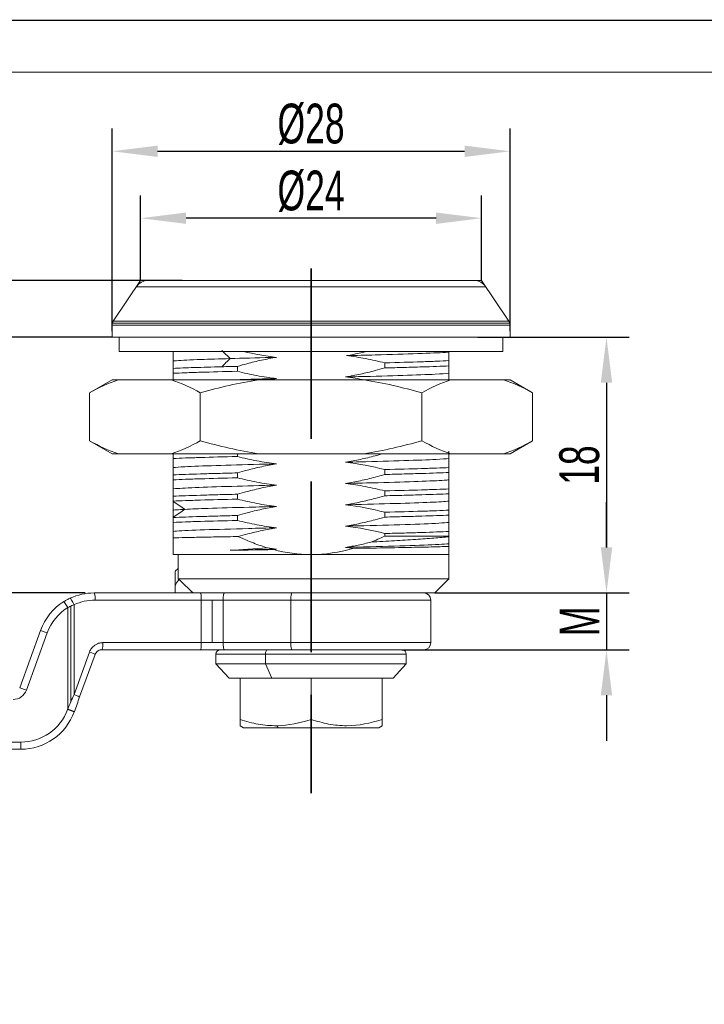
# Model space of a CAD drawing. Header units: inches. Extents: x 155664 to 155881, y 131463 to 131616.
# Tile 3 of 5: x 155719 to 155767, y 131547 to 131616. Entities that reach past the tile are written whole.
import ezdxf

# ---------------------------------------------------------------- set-up
doc = ezdxf.new("R2010")
doc.units = ezdxf.units.IN
doc.linetypes.add('ACAD_ISO02W100', pattern=[15, 12, -3])
for name, color, linetype, lineweight in [('1', 7, 'Continuous', 18), ('实线层', 7, 'Continuous', 25), ('尺寸线层', 3, 'Continuous', 18), ('粗实线层', 7, 'Continuous', 35)]:
    doc.layers.add(name, color=color, linetype=linetype, lineweight=lineweight)
doc.styles.add('标准', font='txt', dxfattribs={"width": 0.667})
doc.dimstyles.new('对齐', dxfattribs={"dimtxt": 3, "dimasz": 2.5, "dimexe": 1.25, "dimexo": 0.625, "dimtad": 1, "dimdsep": 46, "dimtxsty": '标准', "dimcen": 2.5, "dimclrd": 3, "dimclre": 3, "dimclrt": 3, "dimadec": 0, "dimazin": 0, "dimtfac": 1, "dimtmove": 0, "dimatfit": 3, "dimfxl": 1, "dimarcsym": 0})
doc.dimstyles.new('标准', dxfattribs={"dimscale": 0.8, "dimtxt": 3.5, "dimasz": 4, "dimexe": 2, "dimexo": 0, "dimtad": 1, "dimdec": 1, "dimdsep": 46, "dimtxsty": '标准', "dimblk": '_CAXARROW', "dimcen": 0, "dimdle": 8, "dimazin": 2, "dimtfac": 0.707107, "dimtmove": 0, "dimatfit": 3, "dimfxl": 1, "dimtolj": 1, "dimarcsym": 1})

# ---------------------------------------------------------------- blocks, each defined once
blk = doc.blocks.new('_CAXARROW')
blk.add_hatch(color=0).paths.add_polyline_path([(0, 0), (-1, 0.125), (-1, -0.125)], flags=0)
blk = doc.blocks.new('*D20')
at = {"layer": 'Defpoints', "color": 0, "transparency": 16777216}
for p in [(155715.92, 131576.006), (155724.416, 131576.006), (155717.814, 131569.006), (155805.311, 131536.185), (155798.406, 131514.77)]:
    blk.add_point(p, dxfattribs=at)
at = {"layer": '尺寸线层', "color": 3, "linetype": 'Continuous', "lineweight": -2, "transparency": 16777216}
for p, q in [((155723.791, 131576.006), (155714.67, 131576.006)), ((155715.92, 131571.506), (155715.92, 131573.506)), ((155717.189, 131569.006), (155714.67, 131569.006))]:
    blk.add_line(p, q, dxfattribs=at)
at = {"layer": '尺寸线层', "color": 0, "linetype": 'Continuous', "lineweight": -2, "transparency": 16777216}
for p, q in [((155806.293, 131539.23), (155807.274, 131542.276)), ((155805.311, 131536.185), (155798.406, 131514.77)), ((155797.424, 131511.724), (155795.079, 131504.45)), ((155795.079, 131504.45), (155787.91, 131504.45))]:
    blk.add_line(p, q, dxfattribs=at)
at = {"layer": '尺寸线层', "color": 3, "transparency": 16777216}
for points in [[(155715.503, 131573.506), (155716.337, 131573.506), (155715.92, 131576.006)], [(155715.503, 131571.506), (155716.337, 131571.506), (155715.92, 131569.006)]]:
    blk.add_solid(points, dxfattribs=at)
at = {"layer": '尺寸线层', "color": 0, "lineweight": -2, "transparency": 16777216, "xscale": 3.2, "yscale": 3.2, "zscale": 3.2}
for p, rotation in [((155805.311, 131536.185), 252.1302888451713), ((155798.406, 131514.77), 72.13028884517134)]:
    blk.add_blockref('_CAXARROW', p, dxfattribs=dict(at, rotation=rotation))
at = {"layer": '尺寸线层', "color": 3, "transparency": 16777216, "insert": (155713.795, 131572.506), "char_height": 3, "attachment_point": 5, "rotation": 90, "style": '标准'}
blk.add_mtext('BH', dxfattribs=at)
at = {"layer": '尺寸线层', "color": 0, "transparency": 16777216, "insert": (155791.244, 131506.35), "char_height": 2.8, "width": 12.85775, "attachment_point": 5, "style": '标准'}
blk.add_mtext('\\A1;%%C22.5', dxfattribs=at)
blk = doc.blocks.new('*D25')
at = {"layer": 'Defpoints', "color": 0, "transparency": 16777216}
for p in [(155753.682, 131607.098), (155725.682, 131594.431), (155753.682, 131594.431)]:
    blk.add_point(p, dxfattribs=at)
at = {"layer": '尺寸线层', "color": 0, "linetype": 'Continuous', "lineweight": -2, "transparency": 16777216}
for p, q in [((155725.682, 131594.431), (155725.682, 131608.698)), ((155753.682, 131594.431), (155753.682, 131608.698)), ((155728.882, 131607.098), (155750.482, 131607.098))]:
    blk.add_line(p, q, dxfattribs=at)
at = {"layer": '尺寸线层', "color": 0, "lineweight": -2, "transparency": 16777216, "xscale": 3.2, "yscale": 3.2, "zscale": 3.2, "rotation": 180}
blk.add_blockref('_CAXARROW', (155725.682, 131607.098), dxfattribs=at)
at = {"layer": '尺寸线层', "color": 0, "lineweight": -2, "transparency": 16777216, "xscale": 3.2, "yscale": 3.2, "zscale": 3.2}
blk.add_blockref('_CAXARROW', (155753.682, 131607.098), dxfattribs=at)
at = {"layer": '尺寸线层', "color": 0, "transparency": 16777216, "insert": (155739.682, 131608.998), "char_height": 2.8, "width": 8.83928, "attachment_point": 5, "style": '标准'}
blk.add_mtext('\\A1;%%C28', dxfattribs=at)
blk = doc.blocks.new('*D26')
at = {"layer": 'Defpoints', "color": 0, "transparency": 16777216}
for p in [(155727.682, 131602.386), (155727.682, 131598.006), (155751.682, 131598.006)]:
    blk.add_point(p, dxfattribs=at)
at = {"layer": '尺寸线层', "color": 0, "linetype": 'Continuous', "lineweight": -2, "transparency": 16777216}
for p, q in [((155727.682, 131598.006), (155727.682, 131603.986)), ((155751.682, 131598.006), (155751.682, 131603.986)), ((155748.482, 131602.386), (155730.882, 131602.386))]:
    blk.add_line(p, q, dxfattribs=at)
at = {"layer": '尺寸线层', "color": 0, "lineweight": -2, "transparency": 16777216, "xscale": 3.2, "yscale": 3.2, "zscale": 3.2, "rotation": 180}
blk.add_blockref('_CAXARROW', (155727.682, 131602.386), dxfattribs=at)
at = {"layer": '尺寸线层', "color": 0, "lineweight": -2, "transparency": 16777216, "xscale": 3.2, "yscale": 3.2, "zscale": 3.2}
blk.add_blockref('_CAXARROW', (155751.682, 131602.386), dxfattribs=at)
at = {"layer": '尺寸线层', "color": 0, "transparency": 16777216, "insert": (155739.682, 131604.286), "char_height": 2.8, "width": 8.96448, "attachment_point": 5, "style": '标准'}
blk.add_mtext('\\A1;%%C24', dxfattribs=at)
blk = doc.blocks.new('*D27')
at = {"layer": 'Defpoints', "color": 0, "transparency": 16777216}
for p in [(155725.682, 131594.006), (155707.207, 131569.006), (155709.72, 131569.006)]:
    blk.add_point(p, dxfattribs=at)
at = {"layer": '尺寸线层', "color": 0, "linetype": 'Continuous', "lineweight": -2, "transparency": 16777216}
for p, q in [((155725.682, 131594.006), (155708.12, 131594.006)), ((155709.72, 131590.806), (155709.72, 131572.206)), ((155707.207, 131569.006), (155711.32, 131569.006))]:
    blk.add_line(p, q, dxfattribs=at)
at = {"layer": '尺寸线层', "color": 0, "lineweight": -2, "transparency": 16777216, "xscale": 3.2, "yscale": 3.2, "zscale": 3.2}
for p, rotation in [((155709.72, 131594.006), 90), ((155709.72, 131569.006), 270)]:
    blk.add_blockref('_CAXARROW', p, dxfattribs=dict(at, rotation=rotation))
at = {"layer": '尺寸线层', "color": 0, "transparency": 16777216, "insert": (155707.82, 131581.506), "char_height": 2.8, "width": 5.6, "attachment_point": 5, "rotation": 90, "style": '标准'}
blk.add_mtext('\\A1;H', dxfattribs=at)
blk = doc.blocks.new('*D28')
at = {"color": 0, "linetype": 'Continuous', "lineweight": -2, "transparency": 16777216}
for p, q in [((155751.426, 131594.006), (155762.07, 131594.006)), ((155760.47, 131590.806), (155760.47, 131579.206)), ((155748.382, 131576.006), (155762.07, 131576.006))]:
    blk.add_line(p, q, dxfattribs=at)
at = {"layer": 'Defpoints', "color": 0, "transparency": 16777216}
for p in [(155751.426, 131594.006), (155748.382, 131576.006), (155760.47, 131576.006)]:
    blk.add_point(p, dxfattribs=at)
at = {"color": 0, "lineweight": -2, "transparency": 16777216, "xscale": 3.2, "yscale": 3.2, "zscale": 3.2}
for p, rotation in [((155760.47, 131594.006), 90), ((155760.47, 131576.006), 270)]:
    blk.add_blockref('_CAXARROW', p, dxfattribs=dict(at, rotation=rotation))
at = {"color": 0, "transparency": 16777216, "insert": (155758.57, 131585.006), "char_height": 2.8, "width": 5.6, "attachment_point": 5, "rotation": 90, "style": '标准'}
blk.add_mtext('\\A1;18', dxfattribs=at)
blk = doc.blocks.new('*D29')
at = {"layer": 'Defpoints', "color": 0, "transparency": 16777216}
for p in [(155709.72, 131598.006), (155730.602, 131598.006), (155721.767, 131594.006)]:
    blk.add_point(p, dxfattribs=at)
at = {"layer": '尺寸线层', "color": 0, "linetype": 'Continuous', "lineweight": -2, "transparency": 16777216}
for p, q in [((155709.72, 131601.206), (155709.72, 131604.406)), ((155730.602, 131598.006), (155708.12, 131598.006)), ((155709.72, 131594.006), (155709.72, 131598.006)), ((155721.767, 131594.006), (155708.12, 131594.006)), ((155709.72, 131590.806), (155709.72, 131587.606))]:
    blk.add_line(p, q, dxfattribs=at)
at = {"layer": '尺寸线层', "color": 0, "lineweight": -2, "transparency": 16777216, "xscale": 3.2, "yscale": 3.2, "zscale": 3.2}
for p, rotation in [((155709.72, 131598.006), 270), ((155709.72, 131594.006), 90)]:
    blk.add_blockref('_CAXARROW', p, dxfattribs=dict(at, rotation=rotation))
at = {"layer": '尺寸线层', "color": 0, "transparency": 16777216, "insert": (155707.82, 131596.006), "char_height": 2.8, "width": 5.6, "attachment_point": 5, "rotation": 90, "style": '标准'}
blk.add_mtext('\\A1;4', dxfattribs=at)
blk = doc.blocks.new('*D23')
at = {"color": 0, "linetype": 'Continuous', "lineweight": -2, "transparency": 16777216}
for p, q in [((155760.47, 131579.206), (155760.47, 131582.406)), ((155748.382, 131576.006), (155762.07, 131576.006)), ((155760.47, 131576.006), (155760.47, 131572.006)), ((155746.082, 131572.006), (155762.07, 131572.006)), ((155760.47, 131568.806), (155760.47, 131565.606))]:
    blk.add_line(p, q, dxfattribs=at)
at = {"layer": 'Defpoints', "color": 0, "transparency": 16777216}
for p in [(155748.382, 131576.006), (155746.082, 131572.006), (155760.47, 131572.006)]:
    blk.add_point(p, dxfattribs=at)
at = {"color": 0, "lineweight": -2, "transparency": 16777216, "xscale": 3.2, "yscale": 3.2, "zscale": 3.2}
for p, rotation in [((155760.47, 131576.006), 270), ((155760.47, 131572.006), 90)]:
    blk.add_blockref('_CAXARROW', p, dxfattribs=dict(at, rotation=rotation))
at = {"color": 0, "transparency": 16777216, "insert": (155758.57, 131574.006), "char_height": 2.8, "width": 4.9, "attachment_point": 5, "rotation": 90, "style": '标准'}
blk.add_mtext('\\A1;M', dxfattribs=at)

msp = doc.modelspace()

# ---------------------------------------------------------------- linework, layer by layer
at = {"color": 7, "linetype": 'Continuous', "lineweight": 13}
msp.add_lwpolyline([(155663.827, 131616.313, 0.095, 0.095, 0), (155880.939, 131616.313, 0.095, 0.095, 0)], format="xyseb", dxfattribs=at)
at = {"layer": '1', "linetype": 'Continuous'}
for p, q in [((155727.682, 131598.006), (155725.766, 131595.132)), ((155727.682, 131598.006), (155751.682, 131598.006)), ((155751.682, 131598.006), (155753.598, 131595.132)), ((155725.682, 131594.855), (155725.682, 131594.006)), ((155753.682, 131594.855), (155753.682, 131594.006)), ((155753.682, 131594.006), (155725.682, 131594.006)), ((155726.182, 131594.006), (155726.182, 131593.006)), ((155753.182, 131594.006), (155753.182, 131593.006)), ((155753.182, 131593.006), (155726.182, 131593.006)), ((155729.982, 131593.006), (155729.982, 131592.971)), ((155729.982, 131592.971), (155729.982, 131592.335)), ((155749.382, 131592.962), (155749.382, 131592.361)), ((155729.982, 131592.335), (155729.982, 131591.816)), ((155734.494, 131591.957), (155734.494, 131591.611)), ((155744.869, 131592.203), (155744.869, 131591.846)), ((155749.382, 131592.361), (155749.382, 131591.986)), ((155749.382, 131591.986), (155749.382, 131591.468)), ((155729.982, 131591.816), (155729.982, 131591.471)), ((155729.982, 131591.471), (155729.982, 131590.999)), ((155749.382, 131591.467), (155749.382, 131591.018)), ((155725.682, 131591.006), (155724.093, 131590.089)), ((155725.682, 131591.006), (155726.136, 131591.006)), ((155729.844, 131591.006), (155726.136, 131591.006)), ((155729.844, 131591.006), (155735.974, 131591.006)), ((155743.39, 131591.006), (155735.974, 131591.006)), ((155743.39, 131591.006), (155749.519, 131591.006)), ((155753.227, 131591.006), (155749.519, 131591.006)), ((155753.682, 131591.006), (155753.227, 131591.006)), ((155755.27, 131590.089), (155753.682, 131591.006)), ((155724.093, 131590.089), (155724.093, 131586.723)), ((155731.887, 131590.089), (155731.887, 131586.723)), ((155747.476, 131590.089), (155747.476, 131586.723)), ((155755.27, 131590.089), (155755.27, 131586.723)), ((155724.093, 131586.723), (155725.682, 131585.806)), ((155753.682, 131585.806), (155755.27, 131586.723)), ((155726.136, 131585.806), (155725.682, 131585.806)), ((155729.844, 131585.806), (155726.136, 131585.806)), ((155729.844, 131585.806), (155735.974, 131585.806)), ((155729.982, 131585.806), (155729.982, 131585.471)), ((155734.494, 131585.806), (155734.494, 131585.611)), ((155743.39, 131585.806), (155735.974, 131585.806)), ((155743.39, 131585.806), (155749.519, 131585.806)), ((155749.382, 131585.986), (155749.382, 131585.468)), ((155753.227, 131585.806), (155749.519, 131585.806)), ((155753.227, 131585.806), (155753.682, 131585.806)), ((155729.982, 131585.471), (155729.982, 131584.835)), ((155749.382, 131585.467), (155749.382, 131584.832)), ((155729.982, 131584.835), (155729.982, 131584.316)), ((155729.982, 131584.316), (155729.982, 131583.971)), ((155734.494, 131584.457), (155734.494, 131584.111)), ((155744.869, 131584.691), (155744.869, 131584.346)), ((155749.382, 131584.832), (155749.382, 131584.486)), ((155749.382, 131584.487), (155749.382, 131583.968)), ((155729.982, 131583.971), (155729.982, 131583.335)), ((155749.382, 131583.967), (155749.382, 131583.331)), ((155729.982, 131583.335), (155729.982, 131582.816)), ((155734.494, 131582.957), (155734.494, 131582.611)), ((155744.869, 131583.191), (155744.869, 131582.846)), ((155749.382, 131583.332), (155749.382, 131582.986)), ((155749.382, 131582.986), (155749.382, 131582.468)), ((155729.982, 131582.816), (155729.982, 131582.471)), ((155729.982, 131582.469), (155729.982, 131582.438)), ((155729.982, 131582.392), (155729.982, 131581.835)), ((155749.382, 131582.468), (155749.382, 131581.832)), ((155729.982, 131581.835), (155729.982, 131581.393)), ((155744.869, 131581.691), (155744.869, 131581.346)), ((155749.382, 131581.832), (155749.382, 131581.486)), ((155749.382, 131581.486), (155749.382, 131580.968)), ((155729.982, 131581.344), (155729.982, 131581.317)), ((155729.982, 131581.316), (155729.982, 131580.971)), ((155729.982, 131580.971), (155729.982, 131580.335)), ((155734.494, 131581.457), (155734.494, 131581.111)), ((155749.382, 131580.967), (155749.382, 131580.332)), ((155729.982, 131580.335), (155729.982, 131579.882)), ((155744.869, 131580.191), (155744.869, 131580.006)), ((155749.382, 131580.332), (155749.382, 131580.006)), ((155729.982, 131579.882), (155729.982, 131578.706)), ((155744.869, 131580.006), (155749.382, 131580.006)), ((155749.382, 131580.006), (155749.382, 131579.963)), ((155749.382, 131579.963), (155749.382, 131579.468)), ((155749.382, 131579.467), (155749.382, 131579.285)), ((155749.382, 131579.285), (155749.382, 131578.706)), ((155730.337, 131578.706), (155729.982, 131578.706)), ((155730.337, 131578.706), (155730.337, 131577.006)), ((155730.337, 131578.706), (155739.682, 131578.706)), ((155739.682, 131578.706), (155749.382, 131578.706)), ((155749.382, 131576.964), (155749.382, 131578.706)), ((155730.107, 131577.506), (155730.107, 131576.506)), ((155748.382, 131576.006), (155749.382, 131577.006)), ((155731.884, 131576.006), (155724.407, 131576.006)), ((155730.107, 131576.006), (155730.107, 131576.506)), ((155733.58, 131576.006), (155731.884, 131576.006)), ((155734.901, 131576.006), (155733.58, 131576.006)), ((155748.382, 131576.006), (155733.58, 131576.006)), ((155722.555, 131574.976), (155722.29, 131575.4)), ((155748.107, 131572.506), (155748.107, 131575.506)), ((155719.178, 131569.335), (155720.649, 131573.374)), ((155724.957, 131572.006), (155731.884, 131572.006)), ((155731.884, 131572.006), (155733.58, 131572.006)), ((155733.58, 131572.006), (155738.332, 131572.006)), ((155738.332, 131572.006), (155747.607, 131572.006)), ((155723.397, 131568.683), (155724.487, 131571.677)), ((155732.982, 131571.706), (155732.982, 131571.006)), ((155746.382, 131571.006), (155746.382, 131571.706)), ((155732.982, 131571.006), (155733.908, 131570.006)), ((155732.982, 131571.006), (155736.47, 131571.006)), ((155746.382, 131571.006), (155736.47, 131571.006)), ((155745.455, 131570.006), (155746.382, 131571.006)), ((155734.682, 131570.006), (155733.908, 131570.006)), ((155734.682, 131567.106), (155734.682, 131570.006)), ((155736.914, 131570.006), (155734.682, 131570.006)), ((155739.682, 131570.006), (155736.914, 131570.006)), ((155739.682, 131567.106), (155739.682, 131570.006)), ((155744.682, 131570.006), (155739.682, 131570.006)), ((155744.682, 131567.106), (155744.682, 131570.006)), ((155745.455, 131570.006), (155744.682, 131570.006)), ((155723.026, 131567.663), (155722.556, 131567.834)), ((155723.024, 131567.66), (155723.017, 131567.638)), ((155734.682, 131567.106), (155734.682, 131566.66)), ((155744.682, 131567.106), (155744.682, 131566.66)), ((155734.682, 131566.66), (155734.924, 131566.52)), ((155734.974, 131566.506), (155737.425, 131566.506)), ((155744.389, 131566.506), (155737.425, 131566.506)), ((155744.439, 131566.52), (155744.682, 131566.66)), ((155719.258, 131565.006), (155717.814, 131565.006))]:
    msp.add_line(p, q, dxfattribs=at)
at = {"layer": '1', "linetype": 'Continuous', "lineweight": 5}
for p, q in [((155727.385, 131597.561), (155751.979, 131597.561)), ((155753.682, 131594.855), (155725.682, 131594.855)), ((155753.658, 131595.006), (155725.705, 131595.006)), ((155753.598, 131595.132), (155725.766, 131595.132)), ((155731.958, 131575.506), (155724.482, 131575.506)), ((155731.958, 131572.506), (155731.958, 131575.506)), ((155733.5, 131575.506), (155731.958, 131575.506)), ((155732.73, 131575.506), (155732.73, 131572.506)), ((155733.5, 131575.506), (155733.5, 131572.506)), ((155738.252, 131575.506), (155733.5, 131575.506)), ((155738.252, 131572.506), (155738.252, 131575.506)), ((155748.107, 131575.506), (155738.252, 131575.506)), ((155722.555, 131567.83), (155722.555, 131574.976)), ((155722.779, 131575.085), (155722.779, 131568.345)), ((155723.002, 131575.178), (155723.002, 131568.854)), ((155719.648, 131569.164), (155721.118, 131573.203)), ((155721.118, 131573.203), (155720.649, 131573.374)), ((155725.031, 131572.506), (155731.958, 131572.506)), ((155731.958, 131572.506), (155733.5, 131572.506)), ((155733.5, 131572.506), (155738.252, 131572.506)), ((155738.252, 131572.506), (155748.107, 131572.506)), ((155724.091, 131571.848), (155723.002, 131568.854)), ((155736.47, 131571.706), (155732.982, 131571.706)), ((155736.47, 131571.706), (155746.382, 131571.706)), ((155736.47, 131571.006), (155736.47, 131571.706)), ((155736.47, 131571.006), (155736.914, 131570.006)), ((155719.178, 131569.335), (155719.648, 131569.164)), ((155722.555, 131567.83), (155722.547, 131567.809)), ((155722.547, 131567.809), (155723.017, 131567.638)), ((155734.924, 131566.52), (155737.401, 131566.52)), ((155737.284, 131566.661), (155737.401, 131566.52)), ((155744.439, 131566.52), (155737.401, 131566.52)), ((155717.814, 131565.506), (155719.258, 131565.506)), ((155719.258, 131565.006), (155719.258, 131565.506))]:
    msp.add_line(p, q, dxfattribs=at)
at = {"layer": '1', "linetype": 'Continuous'}
for centre, radius, start, end in [((155728.217, 131597.006), 1, 90, 146.30993), ((155751.146, 131597.006), 1, 33.69007, 90), ((155726.182, 131594.855), 0.5, 146.30993, 180), ((155753.182, 131594.855), 0.5, 0, 33.69007), ((155747.607, 131575.506), 0.5, 0, 90), ((155724.407, 131572.006), 4, 121.96484, 160), ((155747.607, 131572.506), 0.5, 270, 0), ((155733.282, 131571.706), 0.3, 90, 180), ((155746.082, 131571.706), 0.3, 0, 90), ((155719.258, 131569.006), 4, 270, 340), ((155734.974, 131566.606), 0.1, 240, 270), ((155744.389, 131566.606), 0.1, 270, 300)]:
    msp.add_arc(centre, radius, start, end, dxfattribs=at)
at = {"layer": '1', "linetype": 'Continuous', "lineweight": 5}
for centre, radius, start, end in [((155724.407, 131572.006), 3.5, 121.96353, 160), ((155718.709, 131569.506), 1, 270, 340), ((155719.258, 131569.006), 3.5, 270.00061, 340)]:
    msp.add_arc(centre, radius, start, end, dxfattribs=at)
for centre, major_axis, ratio, start_param, end_param in [((155731.884, 131575.506), (0, -0.5), 0.149063, 1.570798, 3.141593), ((155733.58, 131575.506), (0, 0.5), 0.159356, 0, 1.570796), ((155738.332, 131575.506), (0, -0.5), 0.159356, 3.141593, 4.712389), ((155731.884, 131572.506), (0, -0.5), 0.149063, 0, 1.570796), ((155733.58, 131572.506), (0, 0.5), 0.159356, 1.570796, 3.141593), ((155738.332, 131572.506), (0, -0.5), 0.159356, 4.712389, 6.283185), ((155736.613, 131571.706), (0, 0.3), 0.479426, 0, 1.570796), ((155737.425, 131566.606), (0, -0.1), 0.479426, 5.759587, 6.283185)]:
    msp.add_ellipse(centre, major_axis=major_axis, ratio=ratio, start_param=start_param, end_param=end_param, dxfattribs=at)
at = {"layer": '1', "linetype": 'Continuous'}
for centre, major_axis, ratio, start_param, end_param in [((155724.482, 131571.932), (0, -3.574), 0.988828, 3.141547, 3.573677), ((155724.017, 131571.848), (0.47, -0.171), 0.05149, 0, 1.430261), ((155722.927, 131568.854), (-0.47, 0.171), 0.051406, 3.141594, 4.571858), ((155723.03, 131567.661), (-7.225, -19.852), 0.000201, 4.660961, 4.712557)]:
    msp.add_ellipse(centre, major_axis=major_axis, ratio=ratio, start_param=start_param, end_param=end_param, dxfattribs=at)
at = {"layer": '1', "linetype": 'Continuous', "lineweight": 5}
for points in [[(155733.98, 131592.506), (155733.79, 131592.699), (155733.6, 131592.891), (155733.41, 131593.084)], [(155733.41, 131591.929), (155733.6, 131592.121), (155733.79, 131592.314), (155733.98, 131592.506)], [(155730.821, 131581.892), (155730.541, 131582.074), (155730.262, 131582.256), (155729.982, 131582.439)], [(155729.982, 131581.344), (155730.262, 131581.526), (155730.541, 131581.709), (155730.821, 131581.891)], [(155723.002, 131575.178), (155722.881, 131575.443), (155722.763, 131575.633), (155722.72, 131575.632)], [(155723.002, 131568.854), (155722.853, 131568.513), (155722.704, 131568.172), (155722.555, 131567.83)]]:
    msp.add_open_spline(points, degree=3, dxfattribs=at)
at = {"layer": '1', "linetype": 'Continuous'}
for points, knots in [([(155733.98, 131592.506), (155734.853, 131592.532), (155735.949, 131592.56), (155737.108, 131592.589), (155737.242, 131592.592)], [0, 0, 0, 0, 2.887561, 3.26295, 3.26295, 3.26295, 3.26295]), ([(155734.494, 131591.956), (155734.72, 131592.022), (155734.946, 131592.085), (155735.513, 131592.235), (155735.856, 131592.318), (155736.546, 131592.468), (155736.893, 131592.535), (155737.242, 131592.592)], [0, 0, 0, 0, 0.703877, 0.703877, 1.761573, 1.761573, 2.821609, 2.821609, 2.821609, 2.821609]), ([(155743.602, 131593), (155743.465, 131592.968), (155743.327, 131592.937), (155742.849, 131592.833), (155742.508, 131592.768), (155742.164, 131592.711)], [0, 0, 0, 0, 0.423319, 0.423319, 1.466472, 1.466472, 1.466472, 1.466472]), ([(155742.164, 131592.711), (155742.865, 131592.728), (155744.736, 131592.776), (155747.365, 131592.853), (155748.834, 131592.919), (155749.31, 131592.955), (155749.381, 131592.962)], [0, 0, 0, 0, 1.489489, 4.08636, 6.683231, 7.22191, 7.22191, 7.22191, 7.22191]), ([(155742.165, 131592.711), (155742.619, 131592.657), (155743.072, 131592.586), (155743.748, 131592.458), (155743.973, 131592.412), (155744.422, 131592.312), (155744.646, 131592.259), (155744.869, 131592.203)], [0, 0, 0, 0, 1.37408, 1.37408, 2.063567, 2.063567, 2.75367, 2.75367, 2.75367, 2.75367]), ([(155729.982, 131592.335), (155730.046, 131592.341), (155730.459, 131592.376), (155731.638, 131592.433), (155733.219, 131592.484), (155733.98, 131592.506)], [0, 0, 0, 0, 0.441806, 2.45414, 4.002054, 4.002054, 4.002054, 4.002054]), ([(155733.41, 131591.929), (155732.694, 131591.91), (155732.046, 131591.891), (155730.888, 131591.854), (155730.393, 131591.835), (155729.982, 131591.816)], [0, 0, 0, 0, 1.714877, 1.714877, 3.429754, 3.429754, 3.429754, 3.429754]), ([(155749.382, 131592.361), (155749.125, 131592.347), (155748.835, 131592.334), (155748.191, 131592.307), (155747.834, 131592.294), (155746.689, 131592.254), (155745.829, 131592.229), (155744.869, 131592.203)], [0, 0, 0, 0, 1.128841, 1.128841, 2.257683, 2.257683, 4.515366, 4.515366, 4.515366, 4.515366]), ([(155744.869, 131591.846), (155745.349, 131591.858), (155745.805, 131591.87), (155746.673, 131591.893), (155747.087, 131591.905), (155748.23, 131591.94), (155748.869, 131591.963), (155749.382, 131591.986)], [0, 0, 0, 0, 1.128691, 1.128691, 2.257382, 2.257382, 4.514765, 4.514765, 4.514765, 4.514765]), ([(155729.982, 131591.471), (155730.238, 131591.483), (155730.528, 131591.495), (155731.172, 131591.518), (155731.53, 131591.53), (155732.675, 131591.565), (155733.535, 131591.588), (155734.494, 131591.612)], [0, 0, 0, 0, 1.128694, 1.128694, 2.257387, 2.257387, 4.514775, 4.514775, 4.514775, 4.514775]), ([(155737.251, 131591.093), (155736.787, 131591.147), (155736.325, 131591.219), (155735.637, 131591.35), (155735.407, 131591.397), (155734.95, 131591.499), (155734.722, 131591.554), (155734.494, 131591.612)], [0, 0, 0, 0, 1.40041, 1.40041, 2.103251, 2.103251, 2.806744, 2.806744, 2.806744, 2.806744]), ([(155744.869, 131591.846), (155744.643, 131591.78), (155744.416, 131591.717), (155743.847, 131591.567), (155743.503, 131591.484), (155742.811, 131591.334), (155742.462, 131591.267), (155742.113, 131591.21)], [0, 0, 0, 0, 0.706068, 0.706068, 1.767098, 1.767098, 2.830526, 2.830526, 2.830526, 2.830526]), ([(155742.113, 131591.21), (155742.42, 131591.217), (155743.879, 131591.254), (155746.281, 131591.319), (155748.4, 131591.397), (155749.169, 131591.447), (155749.381, 131591.468)], [0, 0, 0, 0, 0.641127, 3.075104, 5.509082, 7.273956, 7.273956, 7.273956, 7.273956]), ([(155733.981, 131591.006), (155734.597, 131591.024), (155735.663, 131591.053), (155736.81, 131591.082), (155737.251, 131591.093)], [0, 0, 0, 0, 2.036403, 3.270832, 3.270832, 3.270832, 3.270832]), ([(155744.717, 131585.802), (155744.542, 131585.752), (155744.365, 131585.704), (155743.847, 131585.567), (155743.503, 131585.484), (155742.811, 131585.334), (155742.462, 131585.267), (155742.113, 131585.21)], [0, 0, 0, 0, 0.547998, 0.547998, 1.609024, 1.609024, 2.672448, 2.672448, 2.672448, 2.672448]), ([(155729.982, 131585.471), (155730.238, 131585.483), (155730.528, 131585.495), (155731.172, 131585.518), (155731.53, 131585.53), (155732.675, 131585.565), (155733.535, 131585.588), (155734.494, 131585.612)], [0, 0, 0, 0, 1.128694, 1.128694, 2.257388, 2.257388, 4.514775, 4.514775, 4.514775, 4.514775]), ([(155729.982, 131584.835), (155730.17, 131584.853), (155730.871, 131584.9), (155732.846, 131584.976), (155735.293, 131585.044), (155736.844, 131585.083), (155737.251, 131585.093)], [0, 0, 0, 0, 1.55802, 3.991975, 6.425931, 7.27389, 7.27389, 7.27389, 7.27389]), ([(155737.251, 131585.093), (155736.787, 131585.147), (155736.325, 131585.219), (155735.637, 131585.35), (155735.407, 131585.397), (155734.95, 131585.499), (155734.722, 131585.554), (155734.494, 131585.612)], [0, 0, 0, 0, 1.400409, 1.400409, 2.103252, 2.103252, 2.806744, 2.806744, 2.806744, 2.806744]), ([(155734.494, 131584.456), (155734.72, 131584.522), (155734.947, 131584.585), (155735.517, 131584.736), (155735.86, 131584.819), (155736.553, 131584.969), (155736.901, 131585.035), (155737.251, 131585.092)], [0, 0, 0, 0, 0.706065, 0.706065, 1.767098, 1.767098, 2.830527, 2.830527, 2.830527, 2.830527]), ([(155742.113, 131585.21), (155742.454, 131585.218), (155743.944, 131585.255), (155746.362, 131585.321), (155748.431, 131585.399), (155749.177, 131585.448), (155749.381, 131585.468)], [0, 0, 0, 0, 0.711181, 3.14515, 5.579119, 7.273931, 7.273931, 7.273931, 7.273931]), ([(155734.494, 131584.456), (155734.015, 131584.445), (155733.558, 131584.433), (155732.69, 131584.41), (155732.276, 131584.398), (155731.134, 131584.362), (155730.495, 131584.34), (155729.982, 131584.316)], [0, 0, 0, 0, 1.128691, 1.128691, 2.257382, 2.257382, 4.514765, 4.514765, 4.514765, 4.514765]), ([(155744.869, 131584.346), (155744.643, 131584.28), (155744.416, 131584.217), (155743.847, 131584.067), (155743.503, 131583.984), (155742.811, 131583.834), (155742.462, 131583.767), (155742.113, 131583.71)], [0, 0, 0, 0, 0.706074, 0.706074, 1.767118, 1.767118, 2.830518, 2.830518, 2.830518, 2.830518]), ([(155749.382, 131584.832), (155749.125, 131584.82), (155748.835, 131584.808), (155748.191, 131584.784), (155747.834, 131584.773), (155746.689, 131584.738), (155745.829, 131584.714), (155744.869, 131584.691)], [0, 0, 0, 0, 1.128694, 1.128694, 2.257388, 2.257388, 4.514775, 4.514775, 4.514775, 4.514775]), ([(155744.869, 131584.346), (155745.349, 131584.358), (155745.805, 131584.37), (155746.673, 131584.393), (155747.087, 131584.405), (155748.23, 131584.44), (155748.869, 131584.463), (155749.382, 131584.487)], [0, 0, 0, 0, 1.128693, 1.128693, 2.257387, 2.257387, 4.514773, 4.514773, 4.514773, 4.514773]), ([(155729.982, 131583.971), (155730.238, 131583.983), (155730.528, 131583.994), (155731.172, 131584.018), (155731.53, 131584.03), (155732.675, 131584.065), (155733.535, 131584.088), (155734.494, 131584.112)], [0, 0, 0, 0, 1.128692, 1.128692, 2.257383, 2.257383, 4.514766, 4.514766, 4.514766, 4.514766]), ([(155729.982, 131583.335), (155729.991, 131583.336), (155730.3, 131583.365), (155731.354, 131583.424), (155733.948, 131583.509), (155736.133, 131583.565), (155737.251, 131583.593)], [0, 0, 0, 0, 0.077752, 2.511796, 4.945841, 7.274153, 7.274153, 7.274153, 7.274153]), ([(155737.251, 131583.593), (155736.787, 131583.647), (155736.326, 131583.719), (155735.637, 131583.85), (155735.407, 131583.898), (155734.95, 131584), (155734.722, 131584.054), (155734.494, 131584.112)], [0, 0, 0, 0, 1.400435, 1.400435, 2.103264, 2.103264, 2.806733, 2.806733, 2.806733, 2.806733]), ([(155734.494, 131582.956), (155734.72, 131583.022), (155734.947, 131583.085), (155735.517, 131583.235), (155735.861, 131583.319), (155736.553, 131583.469), (155736.901, 131583.535), (155737.251, 131583.593)], [0, 0, 0, 0, 0.706084, 0.706084, 1.76712, 1.76712, 2.830517, 2.830517, 2.830517, 2.830517]), ([(155742.113, 131583.71), (155742.912, 131583.73), (155744.818, 131583.778), (155747.386, 131583.855), (155748.827, 131583.921), (155749.292, 131583.959), (155749.381, 131583.968)], [0, 0, 0, 0, 1.664777, 4.09875, 6.532723, 7.273943, 7.273943, 7.273943, 7.273943]), ([(155742.113, 131583.71), (155742.576, 131583.655), (155743.038, 131583.583), (155743.727, 131583.452), (155743.956, 131583.405), (155744.414, 131583.303), (155744.642, 131583.249), (155744.869, 131583.191)], [0, 0, 0, 0, 1.400439, 1.400439, 2.103262, 2.103262, 2.806735, 2.806735, 2.806735, 2.806735]), ([(155734.494, 131582.956), (155734.015, 131582.945), (155733.558, 131582.933), (155732.69, 131582.91), (155732.276, 131582.898), (155731.134, 131582.862), (155730.495, 131582.84), (155729.982, 131582.816)], [0, 0, 0, 0, 1.128693, 1.128693, 2.257386, 2.257386, 4.514771, 4.514771, 4.514771, 4.514771]), ([(155749.382, 131583.331), (155749.125, 131583.32), (155748.835, 131583.308), (155748.191, 131583.285), (155747.834, 131583.273), (155746.689, 131583.237), (155745.829, 131583.215), (155744.869, 131583.191)], [0, 0, 0, 0, 1.128691, 1.128691, 2.257382, 2.257382, 4.514765, 4.514765, 4.514765, 4.514765]), ([(155744.869, 131582.846), (155745.349, 131582.858), (155745.805, 131582.869), (155746.673, 131582.893), (155747.087, 131582.905), (155748.23, 131582.94), (155748.869, 131582.963), (155749.382, 131582.986)], [0, 0, 0, 0, 1.128692, 1.128692, 2.257384, 2.257384, 4.514769, 4.514769, 4.514769, 4.514769]), ([(155729.982, 131582.471), (155730.238, 131582.483), (155730.528, 131582.495), (155731.172, 131582.518), (155731.53, 131582.53), (155732.675, 131582.565), (155733.535, 131582.588), (155734.494, 131582.611)], [0, 0, 0, 0, 1.128692, 1.128692, 2.257384, 2.257384, 4.514768, 4.514768, 4.514768, 4.514768]), ([(155737.251, 131582.093), (155736.787, 131582.147), (155736.326, 131582.219), (155735.637, 131582.35), (155735.407, 131582.397), (155734.95, 131582.499), (155734.722, 131582.554), (155734.494, 131582.611)], [0, 0, 0, 0, 1.400427, 1.400427, 2.103255, 2.103255, 2.80674, 2.80674, 2.80674, 2.80674]), ([(155744.869, 131582.846), (155744.643, 131582.78), (155744.416, 131582.717), (155743.847, 131582.567), (155743.503, 131582.484), (155742.811, 131582.334), (155742.462, 131582.267), (155742.113, 131582.21)], [0, 0, 0, 0, 0.70608, 0.70608, 1.767111, 1.767111, 2.830521, 2.830521, 2.830521, 2.830521]), ([(155742.113, 131582.21), (155742.201, 131582.212), (155743.454, 131582.243), (155745.737, 131582.303), (155748.183, 131582.386), (155749.114, 131582.441), (155749.382, 131582.468)], [0, 0, 0, 0, 0.184514, 2.618548, 5.052582, 7.274122, 7.274122, 7.274122, 7.274122]), ([(155729.982, 131581.835), (155730.051, 131581.842), (155730.275, 131581.86), (155730.588, 131581.879), (155730.822, 131581.891)], [0, 0, 0, 0, 0.3039737, 0.8415806, 0.8415806, 0.8415806, 0.8415806]), ([(155730.821, 131581.891), (155731.251, 131581.913), (155732.502, 131581.964), (155734.81, 131582.031), (155736.591, 131582.076), (155737.251, 131582.093)], [0, 0, 0, 0, 2.120054, 4.876186, 6.432709, 6.432709, 6.432709, 6.432709]), ([(155734.494, 131581.457), (155734.72, 131581.522), (155734.947, 131581.586), (155735.517, 131581.736), (155735.86, 131581.819), (155736.553, 131581.968), (155736.901, 131582.035), (155737.251, 131582.092)], [0, 0, 0, 0, 0.706065, 0.706065, 1.76711, 1.76711, 2.830522, 2.830522, 2.830522, 2.830522]), ([(155749.382, 131581.831), (155749.125, 131581.82), (155748.835, 131581.808), (155748.191, 131581.784), (155747.834, 131581.773), (155746.689, 131581.738), (155745.829, 131581.715), (155744.869, 131581.691)], [0, 0, 0, 0, 1.128693, 1.128693, 2.257385, 2.257385, 4.51477, 4.51477, 4.51477, 4.51477]), ([(155744.869, 131581.346), (155745.349, 131581.358), (155745.805, 131581.37), (155746.673, 131581.393), (155747.087, 131581.405), (155748.23, 131581.44), (155748.869, 131581.463), (155749.382, 131581.486)], [0, 0, 0, 0, 1.128691, 1.128691, 2.257382, 2.257382, 4.514764, 4.514764, 4.514764, 4.514764]), ([(155734.494, 131581.457), (155734.015, 131581.445), (155733.558, 131581.433), (155732.69, 131581.409), (155732.276, 131581.398), (155731.134, 131581.363), (155730.495, 131581.339), (155729.982, 131581.316)], [0, 0, 0, 0, 1.128693, 1.128693, 2.257386, 2.257386, 4.514771, 4.514771, 4.514771, 4.514771]), ([(155729.982, 131580.971), (155730.238, 131580.983), (155730.528, 131580.995), (155731.172, 131581.018), (155731.53, 131581.03), (155732.675, 131581.065), (155733.535, 131581.088), (155734.494, 131581.111)], [0, 0, 0, 0, 1.128691, 1.128691, 2.257381, 2.257381, 4.514762, 4.514762, 4.514762, 4.514762]), ([(155737.251, 131580.593), (155736.787, 131580.647), (155736.326, 131580.719), (155735.637, 131580.85), (155735.407, 131580.897), (155734.95, 131580.999), (155734.722, 131581.054), (155734.494, 131581.111)], [0, 0, 0, 0, 1.400423, 1.400423, 2.10325, 2.10325, 2.806733, 2.806733, 2.806733, 2.806733]), ([(155744.869, 131581.346), (155744.643, 131581.28), (155744.416, 131581.217), (155743.847, 131581.067), (155743.503, 131580.984), (155742.811, 131580.834), (155742.462, 131580.767), (155742.113, 131580.71)], [0, 0, 0, 0, 0.706066, 0.706066, 1.767092, 1.767092, 2.830522, 2.830522, 2.830522, 2.830522]), ([(155742.113, 131580.71), (155742.387, 131580.717), (155743.915, 131580.755), (155746.472, 131580.824), (155748.521, 131580.903), (155749.211, 131580.951), (155749.381, 131580.968)], [0, 0, 0, 0, 0.572019, 3.217874, 5.863728, 7.273629, 7.273629, 7.273629, 7.273629]), ([(155729.982, 131580.335), (155730.05, 131580.342), (155730.502, 131580.38), (155731.988, 131580.449), (155734.677, 131580.528), (155736.574, 131580.576), (155737.251, 131580.593)], [0, 0, 0, 0, 0.570916, 3.216921, 5.862926, 7.274042, 7.274042, 7.274042, 7.274042]), ([(155734.56, 131579.976), (155734.78, 131580.039), (155735.002, 131580.1), (155735.558, 131580.246), (155735.894, 131580.326), (155736.569, 131580.472), (155736.909, 131580.536), (155737.251, 131580.592)], [0, 0, 0, 0, 0.689107, 0.689107, 1.724605, 1.724605, 2.762318, 2.762318, 2.762318, 2.762318]), ([(155744.869, 131580.191), (155745.349, 131580.202), (155745.805, 131580.214), (155746.673, 131580.238), (155747.087, 131580.25), (155748.23, 131580.285), (155748.869, 131580.308), (155749.382, 131580.332)], [0, 0, 0, 0, 1.128693, 1.128693, 2.257386, 2.257386, 4.514772, 4.514772, 4.514772, 4.514772]), ([(155734.56, 131579.976), (155734.064, 131579.968), (155733.594, 131579.96), (155732.704, 131579.944), (155732.281, 131579.937), (155731.508, 131579.921), (155731.155, 131579.914), (155730.517, 131579.898), (155730.23, 131579.89), (155729.982, 131579.882)], [0, 0, 0, 0, 1.144706, 1.144706, 2.289411, 2.289411, 3.434117, 3.434117, 4.578823, 4.578823, 4.578823, 4.578823]), ([(155743.891, 131579.581), (155743.598, 131579.507), (155743.303, 131579.439), (155742.71, 131579.315), (155742.412, 131579.259), (155742.113, 131579.21)], [0, 0, 0, 0, 0.907734, 0.907734, 1.817043, 1.817043, 1.817043, 1.817043]), ([(155742.113, 131579.21), (155742.385, 131579.217), (155743.911, 131579.255), (155746.467, 131579.324), (155748.519, 131579.403), (155749.211, 131579.451), (155749.381, 131579.468)], [0, 0, 0, 0, 0.56748, 3.213334, 5.859188, 7.273628, 7.273628, 7.273628, 7.273628]), ([(155743.891, 131579.581), (155744.466, 131579.614), (155745.016, 131579.646), (155746.068, 131579.71), (155746.571, 131579.742), (155747.498, 131579.806), (155747.927, 131579.838), (155748.712, 131579.901), (155749.069, 131579.932), (155749.382, 131579.963)], [0, 0, 0, 0, 1.376041, 1.376041, 2.752082, 2.752082, 4.128122, 4.128122, 5.504163, 5.504163, 5.504163, 5.504163]), ([(155733.98, 131579.006), (155734.394, 131579.018), (155735.434, 131579.047), (155736.571, 131579.076), (155737.251, 131579.093)], [0, 0, 0, 0, 1.368448, 3.271887, 3.271887, 3.271887, 3.271887]), ([(155737.046, 131579.058), (155736.495, 131579.049), (155735.964, 131579.041), (155734.94, 131579.024), (155734.446, 131579.015), (155733.98, 131579.006)], [0, 0, 0, 0, 1.533387, 1.533387, 3.066775, 3.066775, 3.066775, 3.066775]), ([(155749.382, 131579.285), (155749.104, 131579.273), (155748.743, 131579.261), (155748.075, 131579.243), (155747.833, 131579.237), (155747.318, 131579.226), (155747.044, 131579.22), (155746.462, 131579.208), (155746.155, 131579.202), (155745.506, 131579.19), (155745.169, 131579.184), (155744.131, 131579.166), (155743.399, 131579.155), (155742.624, 131579.143)], [0, 0, 0, 0, 1.689809, 1.689809, 2.534713, 2.534713, 3.379617, 3.379617, 4.224522, 4.224522, 5.069426, 5.069426, 6.759235, 6.759235, 6.759235, 6.759235]), ([(155730.107, 131576.506), (155730.168, 131576.653), (155730.26, 131576.806), (155730.374, 131576.94), (155730.385, 131576.953)], [0, 0, 0, 0, 0.4773573, 0.5277778, 0.5277778, 0.5277778, 0.5277778]), ([(155730.337, 131577.006), (155730.565, 131577.006), (155730.894, 131577.006), (155731.538, 131577.006), (155731.778, 131577.006), (155732.295, 131577.006), (155732.574, 131577.006), (155733.172, 131577.006), (155733.493, 131577.006), (155734.169, 131577.006), (155734.521, 131577.006), (155735.25, 131577.006), (155735.627, 131577.006), (155736.408, 131577.006), (155736.813, 131577.006), (155738.035, 131577.006), (155738.867, 131577.006), (155740.566, 131577.006), (155741.399, 131577.006), (155742.617, 131577.006), (155743.022, 131577.006), (155743.801, 131577.006), (155744.177, 131577.006), (155744.903, 131577.006), (155745.252, 131577.006), (155745.924, 131577.006), (155746.244, 131577.006), (155746.838, 131577.006), (155747.114, 131577.006), (155747.626, 131577.006), (155747.863, 131577.006), (155748.5, 131577.006), (155748.822, 131577.006), (155749.154, 131577.006), (155749.238, 131577.006), (155749.351, 131577.006), (155749.38, 131577.006), (155749.382, 131577.006), (155749.382, 131577.006), (155749.382, 131577.006)], [0, 0, 0, 0, 1.728279, 1.728279, 2.592418, 2.592418, 3.456557, 3.456557, 4.320696, 4.320696, 5.184836, 5.184836, 6.048975, 6.048975, 6.913114, 6.913114, 8.641393, 8.641393, 10.369671, 10.369671, 11.23381, 11.23381, 12.09795, 12.09795, 12.962089, 12.962089, 13.826228, 13.826228, 14.690368, 14.690368, 15.554507, 15.554507, 17.282785, 17.282785, 18.146925, 18.146925, 19.011064, 19.011064, 19.04505, 19.04505, 19.04505, 19.04505]), ([(155724.416, 131576.006), (155724.436, 131576.006), (155724.455, 131575.952), (155724.483, 131575.767), (155724.491, 131575.637), (155724.491, 131575.506)], [0, 0, 0, 0, 0.2565044, 0.2565044, 0.5130088, 0.5130088, 0.5130088, 0.5130088]), ([(155722.716, 131575.631), (155722.682, 131575.615), (155722.574, 131575.563), (155722.432, 131575.486), (155722.325, 131575.422), (155722.29, 131575.4)], [0, 0, 0, 0, 0.1141906, 0.3602773, 0.4849211, 0.4849211, 0.4849211, 0.4849211]), ([(155724.487, 131571.677), (155724.487, 131571.678), (155724.503, 131571.722), (155724.548, 131571.806), (155724.648, 131571.908), (155724.772, 131571.978), (155724.88, 131572.004), (155724.942, 131572.006), (155724.957, 131572.006)], [0, 0, 0, 0, 0.0004291, 0.1403254, 0.2811307, 0.4229507, 0.5660027, 0.6103847, 0.6103847, 0.6103847, 0.6103847]), ([(155737.284, 131566.661), (155736.84, 131566.654), (155736.402, 131566.693), (155735.535, 131566.849), (155735.107, 131566.965), (155734.682, 131567.106)], [0, 0, 0, 0, 1.32612, 1.32612, 2.65224, 2.65224, 2.65224, 2.65224]), ([(155744.682, 131567.106), (155743.865, 131566.834), (155743.037, 131566.66), (155741.974, 131566.66), (155741.76, 131566.67), (155741.338, 131566.711), (155741.128, 131566.741), (155740.503, 131566.858), (155740.09, 131566.97), (155739.682, 131567.106)], [0, 0, 0, 0, 2.5492, 2.5492, 3.1865, 3.1865, 3.823801, 3.823801, 5.098401, 5.098401, 5.098401, 5.098401])]:
    msp.add_open_spline(points, degree=3, knots=knots, dxfattribs=at)
for points in [[(155737.242, 131592.592), (155736.463, 131592.685), (155735.691, 131592.827), (155734.927, 131593.006)], [(155734.494, 131591.956), (155734.12, 131591.947), (155733.758, 131591.938), (155733.41, 131591.929)], [(155742.113, 131591.21), (155742.557, 131591.158), (155742.999, 131591.089), (155743.438, 131591.007)], [(155724.093, 131590.089), (155724.765, 131590.477), (155725.445, 131590.795), (155726.136, 131591.006)], [(155729.844, 131591.006), (155730.536, 131590.795), (155731.216, 131590.477), (155731.887, 131590.089)], [(155731.887, 131590.089), (155733.231, 131590.477), (155734.59, 131590.795), (155735.974, 131591.006)], [(155736.807, 131591.015), (155736.955, 131591.042), (155737.103, 131591.068), (155737.251, 131591.092)], [(155743.39, 131591.006), (155744.773, 131590.795), (155746.132, 131590.477), (155747.476, 131590.089)], [(155747.476, 131590.089), (155748.148, 131590.477), (155748.827, 131590.795), (155749.519, 131591.006)], [(155753.227, 131591.006), (155753.919, 131590.795), (155754.598, 131590.477), (155755.27, 131590.089)], [(155724.093, 131586.723), (155724.765, 131586.336), (155725.445, 131586.018), (155726.136, 131585.806)], [(155729.844, 131585.806), (155730.536, 131586.018), (155731.216, 131586.336), (155731.887, 131586.723)], [(155731.887, 131586.723), (155733.231, 131586.336), (155734.59, 131586.018), (155735.974, 131585.806)], [(155743.39, 131585.806), (155744.773, 131586.018), (155746.132, 131586.336), (155747.476, 131586.723)], [(155747.476, 131586.723), (155748.148, 131586.336), (155748.827, 131586.018), (155749.519, 131585.806)], [(155753.227, 131585.806), (155753.919, 131586.018), (155754.598, 131586.336), (155755.27, 131586.723)], [(155742.113, 131585.21), (155743.042, 131585.101), (155743.962, 131584.921), (155744.869, 131584.691)], [(155742.113, 131582.21), (155743.042, 131582.101), (155743.962, 131581.92), (155744.869, 131581.691)], [(155742.113, 131580.71), (155743.042, 131580.601), (155743.962, 131580.421), (155744.869, 131580.191)], [(155734.56, 131579.976), (155734.922, 131579.806), (155735.629, 131579.504), (155736.299, 131579.275), (155736.625, 131579.177)], [(155743.891, 131579.58), (155744.05, 131579.644), (155744.373, 131579.778), (155744.702, 131579.928), (155744.869, 131580.006)], [(155733.98, 131579.006), (155734.773, 131579.063), (155735.667, 131579.12), (155736.625, 131579.177)], [(155737.251, 131579.093), (155737.042, 131579.117), (155736.833, 131579.146), (155736.625, 131579.177)], [(155737.046, 131579.058), (155737.114, 131579.07), (155737.182, 131579.081), (155737.251, 131579.092)], [(155737.046, 131579.058), (155737.91, 131578.832), (155738.788, 131578.706), (155739.682, 131578.706)], [(155739.682, 131578.706), (155740.684, 131578.706), (155741.663, 131578.864), (155742.624, 131579.143)], [(155742.113, 131579.21), (155742.283, 131579.19), (155742.454, 131579.167), (155742.624, 131579.143)], [(155730.305, 131577.714), (155730.232, 131577.652), (155730.165, 131577.583), (155730.107, 131577.506)], [(155731.379, 131576.006), (155731.031, 131576.339), (155730.683, 131576.672), (155730.337, 131577.006)], [(155724.407, 131576.006), (155723.825, 131576.006), (155723.244, 131575.877), (155722.716, 131575.631)], [(155722.716, 131575.631), (155722.717, 131575.632), (155722.718, 131575.632), (155722.72, 131575.632)], [(155723.002, 131575.178), (155722.952, 131575.159), (155722.852, 131575.118), (155722.704, 131575.051), (155722.604, 131575.002), (155722.555, 131574.976)], [(155739.682, 131567.106), (155738.898, 131566.845), (155738.102, 131566.673), (155737.284, 131566.661)]]:
    msp.add_open_spline(points, degree=3, dxfattribs=at)
at = {"layer": '1', "linetype": 'Continuous', "lineweight": 5}
for points, knots in [([(155725.031, 131572.506), (155725.02, 131572.506), (155724.984, 131572.506), (155724.911, 131572.499), (155724.794, 131572.479), (155724.669, 131572.443), (155724.55, 131572.387), (155724.436, 131572.314), (155724.326, 131572.222), (155724.228, 131572.106), (155724.149, 131571.987), (155724.111, 131571.896), (155724.091, 131571.848)], [0, 0, 0, 0, 0.032412, 0.110827, 0.219395, 0.388926, 0.501492, 0.613877, 0.796359, 0.928492, 1.067822, 1.221215, 1.221215, 1.221215, 1.221215]), ([(155725.031, 131572.506), (155725.031, 131572.375), (155725.023, 131572.245), (155724.996, 131572.06), (155724.976, 131572.006), (155724.957, 131572.006)], [0, 0, 0, 0, 0.2564787, 0.2564787, 0.5129573, 0.5129573, 0.5129573, 0.5129573])]:
    msp.add_open_spline(points, degree=3, knots=knots, dxfattribs=at)
at = {"layer": '实线层', "lineweight": 13}
msp.add_line((155676.858, 131612.658), (155877.284, 131612.658), dxfattribs=at)
at = {"layer": '粗实线层', "color": 1, "linetype": 'ACAD_ISO02W100'}
msp.add_line((155739.682, 131598.844), (155739.682, 131561.905), dxfattribs=at)

# ---------------------------------------------------------------- dimensions: what is measured, and where the dimension line sits
at = {"color": 3}
dim = msp.add_linear_dim(base=(155760.47, 131576.006), p1=(155751.426, 131594.006), p2=(155748.382, 131576.006), angle=270, dimstyle='标准', override={"dimsah": 1, "dimtzin": 8}, dxfattribs=at)
dim.commit()
dim.dimension.update_dxf_attribs({"geometry": '*D28', "text_midpoint": (155758.57, 131585.006)})
dim = msp.add_linear_dim(base=(155760.47, 131572.006), p1=(155748.382, 131576.006), p2=(155746.082, 131572.006), angle=270, text='M', dimstyle='标准', override={"dimsah": 1, "dimarcsym": 0}, dxfattribs=at)
dim.commit()
dim.dimension.update_dxf_attribs({"geometry": '*D23', "text_midpoint": (155758.57, 131574.006)})
at = {"layer": '尺寸线层', "color": 3}
for base, p1, p2, picture, middle in [((155753.682, 131607.098), (155725.682, 131594.431), (155753.682, 131594.431), '*D25', (155739.682, 131607.098)), ((155727.682, 131602.386), (155751.682, 131598.006), (155727.682, 131598.006), '*D26', (155739.682, 131602.386))]:
    dim = msp.add_linear_dim(base=base, p1=p1, p2=p2, text='%%C<>', dimstyle='标准', override={"dimsah": 1}, dxfattribs=at)
    dim.commit()
    dim.dimension.update_dxf_attribs({"geometry": picture, "text_midpoint": middle, "dimtype": 160})
dim = msp.add_linear_dim(base=(155709.72, 131598.006), p1=(155721.767, 131594.006), p2=(155730.602, 131598.006), angle=90, dimstyle='标准', override={"dimsah": 1, "dimtzin": 8}, dxfattribs=at)
dim.commit()
dim.dimension.update_dxf_attribs({"geometry": '*D29', "text_midpoint": (155707.82, 131596.006)})
dim = msp.add_linear_dim(base=(155709.72, 131569.006), p1=(155725.682, 131594.006), p2=(155707.207, 131569.006), angle=270, text='H', dimstyle='标准', override={"dimsah": 1}, dxfattribs=at)
dim.commit()
dim.dimension.update_dxf_attribs({"geometry": '*D27', "text_midpoint": (155707.82, 131581.506)})
at = {"layer": '尺寸线层'}
dim = msp.add_diameter_dim_2p(p1=(155805.311, 131536.185), p2=(155798.406, 131514.77), dimstyle='标准', override={"dimtoh": 1, "dimpost": '%%C<>', "dimsah": 1, "dimatfit": 1}, dxfattribs=at)
dim.commit()
dim.dimension.update_dxf_attribs({"geometry": '*D20', "text_midpoint": (155791.244, 131504.45), "dimtype": 163})
dim = msp.add_linear_dim(base=(155715.92, 131576.006), p1=(155717.814, 131569.006), p2=(155724.416, 131576.006), angle=90, text='BH', dimstyle='对齐', override={"dimarcsym": 1}, dxfattribs=at)
dim.commit()
dim.dimension.update_dxf_attribs({"geometry": '*D20', "text_midpoint": (155713.795, 131572.506)})

doc.saveas('drawing.dxf')
